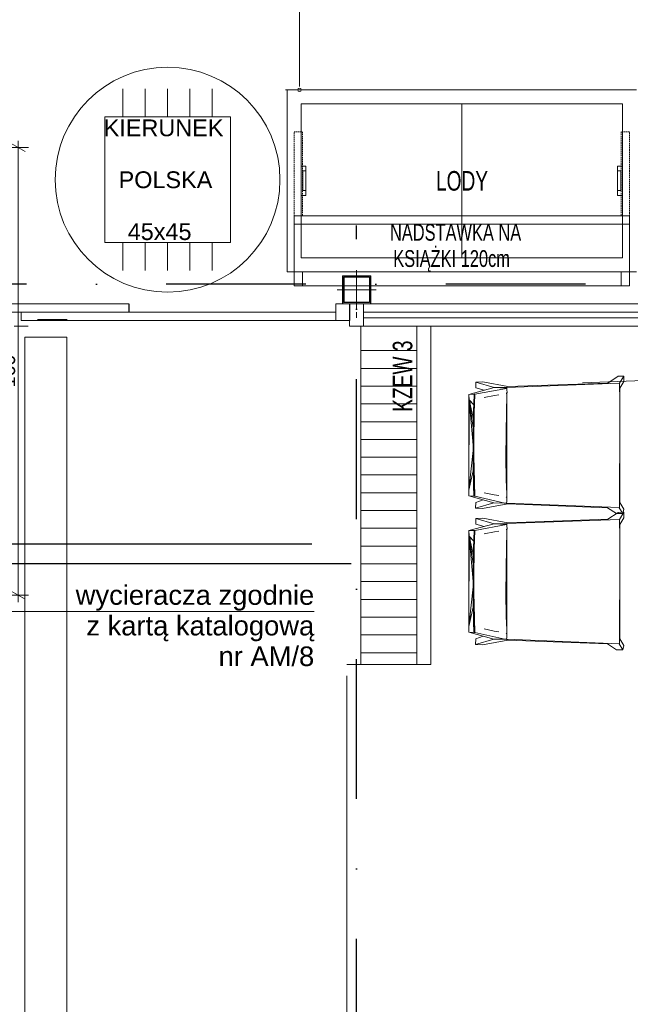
# Model space of a CAD drawing. Header units: millimetres. Extents: x 2016045 to 2079203, y -1576958 to -1542749.
# Tile 21 of 109: x 2035221 to 2037406, y -1569715 to -1566196. Entities that reach past the tile are written whole.
import ezdxf

# ---------------------------------------------------------------- set-up
doc = ezdxf.new("R2010")
doc.units = ezdxf.units.MM
doc.header["$MEASUREMENT"] = 0
for name, pattern in [('ACAD_ISO03W100', [2500, 1250, -1250]), ('DASH', [7.5, 5, -2.5]), ('Dashed', [5644.44, 2822.22, -2822.22]), ('Kropki i Kreski', [335.138881, 176.388884, -88.194442, 0, -70.555556]), ('OSIE', [1000, 500, -250, 0, -250]), ('Wipeout_Contour', [1000, 0, -1000])]:
    doc.linetypes.add(name, pattern=pattern)
for name, color, linetype in [('0 krawęrznik', 7, 'Continuous'), ('MEBLE PKN', 7, 'Continuous'), ('Wymiarowanie', 7, 'Continuous')]:
    doc.layers.add(name, color=color, linetype=linetype)
for name, color, linetype, lineweight, true_color in [('0 krawęrznik_Nr_pióra__12', 7, 'Continuous', 5, 0x9f9f9f), ('a___przekrojowa___0.5_Nr_pióra__160', 7, 'Continuous', 20, 0x020602), ('CHLODNICTWO_Nr_pióra__11', 7, 'Continuous', 5, 0x6d6d6d), ('CHLODNICTWO_Nr_pióra__12', 7, 'Continuous', 5, 0x9f9f9f), ('Defpoints_Nr_pióra__12', 7, 'Continuous', 5, 0x9f9f9f), ('drzwi_Nr_pióra__30', 7, 'Continuous', 13, 0x0322fc), ('MEBLE PKN_Nr_pióra__11', 7, 'Continuous', 5, 0x6d6d6d), ('MEBLE PKN_Nr_pióra__12', 7, 'Continuous', 5, 0x9f9f9f), ('OSIE_Nr_pióra__2', 7, 'Continuous', 25, 0x0322fc), ('Wymiarowanie_Nr_pióra__12', 7, 'Continuous', 5, 0x9f9f9f), ('Wymiarowanie_Nr_pióra__3', 7, 'Continuous', 35, 0x008200), ('Wymiary wew_Nr_pióra__12', 7, 'Continuous', 5, 0x9f9f9f)]:
    doc.layers.add(name, color=color, linetype=linetype, lineweight=lineweight, true_color=true_color)
for name, color, linetype, lineweight in [('a___cienka___0.15_Nr_pióra__241', 7, 'Continuous', 25), ('Budowlane - Opisy_Nr_pióra__1', 7, 'Continuous', 0), ('Budowlane - Opisy_Nr_pióra__7', 7, 'Continuous', 13), ('Defpoints_Nr_pióra__7', 7, 'Continuous', 13), ('Wymiarowanie_Nr_pióra__1', 7, 'Continuous', 0), ('Ściany_Nr_pióra__1', 7, 'Continuous', 0), ('Ściany_Nr_pióra__51', 5, 'Continuous', 13)]:
    doc.layers.add(name, color=color, linetype=linetype, lineweight=lineweight)
doc.styles.add('GENERATED_STYLE_1', font='arial.ttf')
doc.dimstyles.new('GENERATED_STYLE__1', dxfattribs={"dimtxt": 125, "dimasz": 114, "dimexe": 0.18, "dimexo": 0, "dimgap": 0.09, "dimtad": 1, "dimtih": 1, "dimtoh": 1, "dimdec": 0, "dimlfac": 0.1, "dimzin": 0, "dimdsep": 46, "dimtxsty": 'GENERATED_STYLE_1', "dimblk": 'ARROWHEAD_2', "dimblk1": 'ARROWHEAD_2', "dimblk2": 'ARROWHEAD_2', "dimcen": 0.09, "dimclrd": 7, "dimclre": 7, "dimclrt": 7, "dimadec": 4, "dimazin": 0, "dimtfac": 1, "dimtdec": 4, "dimtmove": 0, "dimatfit": 3, "dimfxl": 0, "dimtolj": 1, "dimtzin": 0, "dimarcsym": 0})
doc.dimstyles.new('GENERATED_STYLE__2', dxfattribs={"dimtxt": 125, "dimasz": 114, "dimexe": 0.18, "dimexo": 0, "dimgap": 0.09, "dimtad": 1, "dimdec": 0, "dimlfac": 0.1, "dimzin": 0, "dimdsep": 46, "dimtxsty": 'GENERATED_STYLE_1', "dimblk": 'ARROWHEAD_2', "dimblk1": 'ARROWHEAD_2', "dimblk2": 'ARROWHEAD_2', "dimcen": 0.09, "dimclrd": 7, "dimclre": 7, "dimclrt": 7, "dimadec": 4, "dimazin": 0, "dimtfac": 1, "dimtdec": 4, "dimtmove": 2, "dimatfit": 3, "dimfxl": 0, "dimtolj": 1, "dimtzin": 0, "dimarcsym": 0})
doc.dimstyles.new('GENERATED_STYLE__6', dxfattribs={"dimtxt": 50, "dimasz": 38, "dimexe": 0.18, "dimexo": 0, "dimgap": 0.09, "dimtad": 1, "dimdec": 0, "dimlfac": 0.1, "dimzin": 0, "dimdsep": 46, "dimtxsty": 'GENERATED_STYLE_1', "dimblk": 'ARROWHEAD_2', "dimblk1": 'ARROWHEAD_2', "dimblk2": 'ARROWHEAD_2', "dimcen": 0.09, "dimclrd": 256, "dimclre": 256, "dimclrt": 256, "dimadec": 4, "dimazin": 0, "dimtfac": 1, "dimtdec": 4, "dimtmove": 0, "dimatfit": 3, "dimfxl": 0, "dimtolj": 1, "dimtzin": 0, "dimarcsym": 0})

# ---------------------------------------------------------------- blocks, each defined once
blk = doc.blocks.new('Ściana_21', base_point=(2035239.2, -1567330.9))
at = {"color": 254, "linetype": 'Wipeout_Contour', "lineweight": 0, "ltscale": 10279032.88579547}
blk.add_wipeout([(2035239.2, -1567330.9), (2035239.2, -1570280.9), (2035389.2, -1570280.9), (2035389.2, -1567330.9)], dxfattribs=at).dxf.layer = '0 krawęrznik'
at = {"layer": '0 krawęrznik_Nr_pióra__12', "linetype": 'Continuous', "flags": 128}
for points in [[(2035239.2, -1567330.9), (2035239.2, -1570280.9)], [(2035389.2, -1567330.9), (2035239.2, -1567330.9)], [(2035389.2, -1570280.9), (2035389.2, -1567330.9)]]:
    blk.add_lwpolyline(points, dxfattribs=at)
blk = doc.blocks.new('*D103', base_point=(1682719.6, -1237567.4))
at = {"layer": 'Wymiarowanie_Nr_pióra__1', "linetype": 'Continuous'}
for p, q in [((2037477.4, -1560770.9), (2037702.4, -1560770.9)), ((2037589.9, -1560770.9), (2037589.9, -1567206.9)), ((2037477.4, -1567206.9), (2037702.4, -1567206.9)), ((2037589.9, -1567206.9), (2037589.9, -1567280.3))]:
    blk.add_line(p, q, dxfattribs=at)
at = {"layer": 'Wymiarowanie_Nr_pióra__3', "linetype": 'Continuous'}
for p, q in [((2037664.9, -1560814.2), (2037514.9, -1560727.6)), ((2037514.9, -1567163.6), (2037664.9, -1567250.2))]:
    blk.add_line(p, q, dxfattribs=at)
at = {"layer": 'Wymiarowanie_Nr_pióra__1', "char_height": 125, "attachment_point": 7, "rotation": 90, "style": 'GENERATED_STYLE_1'}
for s, insert in [('\\A1;{\\fArial|b0|i0|c238|p38;10}', (2037564.9, -1560974)), ('\\A1;{\\fArial|b0|i0|c238|p38;643\\fArial|b0|i0|c238|p38;\\A1{\\H.66x;\\S5^  ;}}', (2037567, -1564002.9))]:
    blk.add_mtext(s, dxfattribs=dict(at, insert=insert))
blk = doc.blocks.new('ARROWHEAD_2')
at = {"color": 0, "linetype": 'Continuous', "lineweight": 0}
for p, q in [((-0.378, -0.655), (0.378, 0.655)), ((0, 0), (-1, 0))]:
    blk.add_line(p, q, dxfattribs=at)
blk = doc.blocks.new('*D151', base_point=(1682719.6, -1237567.4))
at = {"layer": 'Wymiarowanie_Nr_pióra__1', "linetype": 'Continuous'}
for p, q in [((2031751.4, -1572444), (2031751.4, -1572219)), ((2041101, -1572444), (2041101, -1572219)), ((2031751.4, -1572331.5), (2041101, -1572331.5))]:
    blk.add_line(p, q, dxfattribs=at)
at = {"layer": 'Wymiarowanie_Nr_pióra__3', "linetype": 'Continuous'}
for p, q in [((2031794.7, -1572256.5), (2031708.1, -1572406.5)), ((2041144.3, -1572256.5), (2041057.7, -1572406.5))]:
    blk.add_line(p, q, dxfattribs=at)
at = {"layer": 'Wymiarowanie_Nr_pióra__1', "insert": (2036283.9, -1572306.5), "char_height": 125, "attachment_point": 7, "style": 'GENERATED_STYLE_1'}
blk.add_mtext('\\A1;{\\fArial|b0|i0|c238|p38;935}', dxfattribs=at)
blk = doc.blocks.new('*D153', base_point=(1682719.6, -1237567.4))
at = {"layer": 'Wymiarowanie_Nr_pióra__1', "linetype": 'Continuous'}
for p, q in [((2023749.9, -1572694), (2023749.9, -1572469)), ((2041502.9, -1572694), (2041502.9, -1572469)), ((2023676.5, -1572581.5), (2023749.9, -1572581.5)), ((2023749.9, -1572581.5), (2041502.9, -1572581.5)), ((2041502.9, -1572581.5), (2041576.2, -1572581.5))]:
    blk.add_line(p, q, dxfattribs=at)
at = {"layer": 'Wymiarowanie_Nr_pióra__3', "linetype": 'Continuous'}
for p, q in [((2023793.2, -1572506.5), (2023706.6, -1572656.5)), ((2041459.6, -1572656.5), (2041546.2, -1572506.5))]:
    blk.add_line(p, q, dxfattribs=at)
at = {"layer": 'Wymiarowanie_Nr_pióra__1', "insert": (2032436.7, -1572556.5), "char_height": 125, "attachment_point": 7, "style": 'GENERATED_STYLE_1'}
blk.add_mtext('\\A1;{\\fArial|b0|i0|c238|p38;1776}', dxfattribs=at)
blk = doc.blocks.new('*D200', base_point=(1682719.6, -1237567.4))
at = {"layer": 'Wymiarowanie_Nr_pióra__12', "linetype": 'Continuous'}
for p, q in [((2035252.7, -1566653), (2035177.7, -1566653)), ((2035240.2, -1566667.4), (2035190.2, -1566638.5)), ((2035215.2, -1566653), (2035215.2, -1566628.5)), ((2035215.2, -1568252.9), (2035215.2, -1566653)), ((2035190.2, -1568238.5), (2035240.2, -1568267.4)), ((2035252.7, -1568252.9), (2035177.7, -1568252.9)), ((2035215.2, -1568277.4), (2035215.2, -1568252.9))]:
    blk.add_line(p, q, dxfattribs=at)
at = {"layer": 'Wymiarowanie_Nr_pióra__12', "insert": (2035205.2, -1567509.9), "char_height": 50, "attachment_point": 7, "rotation": 90, "style": 'GENERATED_STYLE_1'}
blk.add_mtext('\\A1;{\\fArial|b0|i0|c238|p38;160}', dxfattribs=at)

msp = doc.modelspace()

# ---------------------------------------------------------------- hatches: boundary and pattern name
at = {"layer": 'MEBLE PKN_Nr_pióra__12', "linetype": 'Continuous'}
h = msp.add_hatch(dxfattribs=at)
h.set_pattern_fill('ANSI31', color=256, style=0, pattern_type=2)
h.set_pattern_definition([(360, (2098617.87, -1492004.255), (0, 63.5), [])])
h.paths.add_polyline_path([(2036641.4, -1568500.9), (2036641.4, -1567370.9), (2036441.4, -1567370.9), (2036441.4, -1568500.9)])

# ---------------------------------------------------------------- linework, layer by layer
at = {"layer": 'a___przekrojowa___0.5_Nr_pióra__160', "linetype": 'Continuous', "flags": 128}
for points in [[(2036376.9, -1567210.9), (2036476.9, -1567210.9), (2036476.9, -1567110.9), (2036376.9, -1567110.9)], [(2036381.9, -1567205.9), (2036471.9, -1567205.9), (2036471.9, -1567115.9), (2036381.9, -1567115.9)]]:
    msp.add_lwpolyline(points, close=True, dxfattribs=at)
at = {"layer": 'Budowlane - Opisy_Nr_pióra__1', "linetype": 'Continuous'}
for p, q in [((2036907.6, -1568217.6), (2036965.8, -1568140.9)), ((2036965.8, -1568140.9), (2036935.6, -1568232.4)), ((2036965.8, -1568140.9), (2037010, -1568225)), ((2036907.6, -1568217.6), (2036935.6, -1568232.4))]:
    msp.add_line(p, q, dxfattribs=at)
at = {"layer": 'CHLODNICTWO_Nr_pióra__12', "linetype": 'Continuous'}
for p, q in [((2036177.5, -1566446.7), (2037427.5, -1566446.7)), ((2036177.5, -1567096.7), (2036177.5, -1566446.7)), ((2036227.5, -1566496.7), (2037377.5, -1566496.7)), ((2036227.5, -1567046.7), (2036227.5, -1566496.7)), ((2036802.5, -1566496.7), (2036802.5, -1567046.7)), ((2037377.5, -1566496.7), (2037377.5, -1567046.7)), ((2036227.5, -1566718.9), (2036245.1, -1566718.9)), ((2036245.1, -1566718.9), (2036245.1, -1566824.4)), ((2037377.5, -1566718.9), (2037359.9, -1566718.9)), ((2037359.9, -1566718.9), (2037359.9, -1566824.4)), ((2036233.4, -1566736.5), (2036245.1, -1566736.5)), ((2036233.4, -1566806.9), (2036233.4, -1566736.5)), ((2037371.6, -1566736.5), (2037359.9, -1566736.5)), ((2037371.6, -1566806.9), (2037371.6, -1566736.5)), ((2036245.1, -1566824.4), (2036227.5, -1566824.4)), ((2036245.1, -1566806.9), (2036233.4, -1566806.9)), ((2037359.9, -1566806.9), (2037371.6, -1566806.9)), ((2037359.9, -1566824.4), (2037377.5, -1566824.4)), ((2037377.5, -1567046.7), (2036227.5, -1567046.7)), ((2037427.5, -1567096.7), (2036177.5, -1567096.7)), ((2035284.9, -1567268), (2035390.6, -1567268))]:
    msp.add_line(p, q, dxfattribs=at)
at = {"layer": 'CHLODNICTWO_Nr_pióra__12', "linetype": 'DASH'}
for p, q in [((2036202.5, -1566896.7), (2036202.5, -1566596.7)), ((2036202.5, -1566596.7), (2036232.5, -1566596.7)), ((2036232.5, -1566596.7), (2036232.5, -1566896.7)), ((2037402.5, -1566596.7), (2037372.5, -1566596.7)), ((2037372.5, -1566596.7), (2037372.5, -1566896.7)), ((2037402.5, -1566896.7), (2037402.5, -1566596.7))]:
    msp.add_line(p, q, dxfattribs=at)
at = {"layer": 'Defpoints_Nr_pióra__12', "linetype": 'Continuous'}
msp.add_circle((2035750, -1566767.8), 402.2, dxfattribs=at)
at = {"layer": 'Defpoints_Nr_pióra__7', "linetype": 'ACAD_ISO03W100'}
msp.add_line((2036391.4, -1569790.9), (2036391.4, -1567290.9), dxfattribs=at)
at = {"layer": 'drzwi_Nr_pióra__30', "linetype": 'Continuous'}
for p, q in [((2035611.7, -1567210.9), (2034486.7, -1567210.9)), ((2035611.7, -1567240.9), (2035611.7, -1567210.9)), ((2035612.1, -1567210.9), (2035612.1, -1567240.9)), ((2036351.7, -1567210.9), (2036402.1, -1567210.9)), ((2036351.7, -1567270.9), (2036351.7, -1567210.9)), ((2036352.1, -1567270.9), (2036352.1, -1567210.9)), ((2036401, -1567210.9), (2036401, -1567290.9)), ((2036402.1, -1567210.9), (2036402.1, -1567270.9)), ((2036451, -1567290.9), (2036451, -1567210.9)), ((2036451, -1567210.9), (2037601.8, -1567210.9)), ((2036451, -1567210.9), (2036451, -1567290.9)), ((2036351.7, -1567240.9), (2034486.7, -1567240.9)), ((2035226.7, -1567270.9), (2035226.7, -1567240.9)), ((2035227.1, -1567240.9), (2036352.1, -1567240.9)), ((2036352.1, -1567240.9), (2036352.1, -1567270.9)), ((2036401, -1567240.9), (2036401, -1567260.9)), ((2036426.4, -1567240.9), (2036426.4, -1567260.9)), ((2038826.4, -1567240.9), (2036451, -1567240.9)), ((2035201, -1567290.9), (2035251, -1567290.9)), ((2036401.7, -1567270.9), (2035226.7, -1567270.9)), ((2036352.1, -1567270.9), (2035227.1, -1567270.9)), ((2036401, -1567290.9), (2036451, -1567290.9)), ((2036451, -1567260.9), (2038826.4, -1567260.9)), ((2036451, -1567290.9), (2037601.8, -1567290.9))]:
    msp.add_line(p, q, dxfattribs=at)
at = {"layer": 'MEBLE PKN_Nr_pióra__12', "linetype": 'Continuous'}
for p, q in [((2035590, -1566542.8), (2035590, -1566442.8)), ((2035670, -1566542.8), (2035670, -1566442.8)), ((2035750, -1566542.8), (2035750, -1566442.8)), ((2035830, -1566542.8), (2035830, -1566442.8)), ((2035910, -1566542.8), (2035910, -1566442.8)), ((2035525, -1566542.8), (2035525, -1566992.8)), ((2035975, -1566542.8), (2035525, -1566542.8)), ((2035975, -1566992.8), (2035975, -1566542.8)), ((2036202.5, -1566896.7), (2037402.5, -1566896.7)), ((2036202.5, -1567146.7), (2036202.5, -1566896.7)), ((2037402.5, -1567146.7), (2037402.5, -1566896.7)), ((2036202.5, -1566926.7), (2037402.5, -1566926.7)), ((2035525, -1566992.8), (2035975, -1566992.8)), ((2035590, -1566992.8), (2035590, -1567092.8)), ((2035670, -1566992.8), (2035670, -1567092.8)), ((2035750, -1566992.8), (2035750, -1567092.8)), ((2035830, -1566992.8), (2035830, -1567092.8)), ((2035910, -1566992.8), (2035910, -1567092.8)), ((2036232.5, -1567096.7), (2036232.5, -1567146.7)), ((2037372.5, -1567096.7), (2037372.5, -1567146.7)), ((2037402.5, -1567146.7), (2036202.5, -1567146.7)), ((2036441.4, -1568500.9), (2036441.4, -1567290.9)), ((2036641.4, -1568500.9), (2036641.4, -1567290.9)), ((2036691.4, -1568500.9), (2036691.4, -1567290.9)), ((2036691.4, -1568500.9), (2036391.4, -1568500.9))]:
    msp.add_line(p, q, dxfattribs=at)
at = {"layer": 'OSIE_Nr_pióra__2', "linetype": 'OSIE'}
for p, q in [((2036426.5, -1572981.5), (2036426.5, -1566931)), ((2044246, -1567140.9), (2020891.3, -1567140.9))]:
    msp.add_line(p, q, dxfattribs=at)
at = {"layer": 'Wymiary wew_Nr_pióra__12', "linetype": 'Continuous'}
for p, q in [((2036221.8, -1564833.1), (2036221.8, -1566434.2)), ((2036177.5, -1566446.7), (2036171.8, -1566446.7))]:
    msp.add_line(p, q, dxfattribs=at)
msp.add_circle((2036221.8, -1566446.7), 6.25, dxfattribs=at)
at = {"layer": 'Ściany_Nr_pióra__1', "linetype": 'Kropki i Kreski'}
for p, q in [((2036426.4, -1567230.9), (2036426.4, -1567090.9)), ((2036356.4, -1567160.9), (2036496.4, -1567160.9))]:
    msp.add_line(p, q, dxfattribs=at)
at = {"layer": 'Ściany_Nr_pióra__51', "linetype": 'Continuous'}
for p, q in [((2036376.4, -1567110.9), (2036476.4, -1567110.9)), ((2036376.4, -1567210.9), (2036376.4, -1567110.9)), ((2036380.4, -1567114.9), (2036472.4, -1567114.9)), ((2036380.4, -1567206.9), (2036380.4, -1567114.9)), ((2036472.4, -1567114.9), (2036472.4, -1567206.9)), ((2036476.4, -1567110.9), (2036476.4, -1567210.9)), ((2036376.4, -1567210.9), (2036476.4, -1567210.9)), ((2036380.4, -1567206.9), (2036472.4, -1567206.9))]:
    msp.add_line(p, q, dxfattribs=at)

# ---------------------------------------------------------------- block references
at = {"layer": '0 krawęrznik', "color": 253, "lineweight": 5, "true_color": 0x9f9f9f}
msp.add_blockref('Ściana_21', (2035239.2, -1567330.9), dxfattribs=at)

# ---------------------------------------------------------------- texts
at = {"layer": 'CHLODNICTWO_Nr_pióra__11', "linetype": 'Continuous', "attachment_point": 7, "style": 'GENERATED_STYLE_1'}
for s, insert, char_height in [('\\A1;{\\W0.700000x;\\fArial|b0|i0|c238|p38;LODY}', (2036710.2, -1566807.8), 70), ('\\A1;{\\W0.700000x;\\fArial|b0|i0|c238|p38;NADSTAWKA NA}', (2036545.8, -1566986.7), 60), ('\\A1;{\\W0.700000x;\\fArial|b0|i0|c238|p38;KSIĄŻKI 120cm}', (2036557.5, -1567097.3), 60)]:
    msp.add_mtext(s, dxfattribs=dict(at, insert=insert, char_height=char_height))
at = {"layer": 'MEBLE PKN_Nr_pióra__11', "linetype": 'Continuous', "char_height": 60, "attachment_point": 7, "style": 'GENERATED_STYLE_1'}
for s, insert in [('\\A1;{\\fArial|b0|i0|c238|p38;KIERUNEK}', (2035521.5, -1566613.4)), ('\\A1;{\\fArial|b0|i0|c238|p38;POLSKA}', (2035574.8, -1566798.8)), ('\\A1;{\\fArial|b0|i0|c238|p38;45x45}', (2035607.4, -1566984.3))]:
    msp.add_mtext(s, dxfattribs=dict(at, insert=insert))
at = {"layer": 'MEBLE PKN_Nr_pióra__11', "linetype": 'Continuous', "insert": (2036626.6, -1567597.4), "char_height": 70, "attachment_point": 7, "rotation": 90, "style": 'GENERATED_STYLE_1'}
msp.add_mtext('\\A1;{\\W0.700000x;\\fArial|b0|i0|c238|p38;KZEW 3}', dxfattribs=at)

# ---------------------------------------------------------------- dimensions: what is measured, and where the dimension line sits
at = {"layer": 'Wymiarowanie', "linetype": 'Continuous'}
dim = msp.add_linear_dim(base=(2037589.9, -1567206.9), p1=(2039351.4, -1560770.9), p2=(2038780.4, -1567206.9), angle=270, dimstyle='GENERATED_STYLE__2', dxfattribs=at)
dim.commit()
dim.dimension.update_dxf_attribs({"geometry": '*D103', "text_midpoint": (2037502.4, -1563735.4), "dimtype": 160, "text_rotation": 90})

# ---------------------------------------------------------------- wipeouts: each hides what was drawn before it
at = {"color": 254, "linetype": 'Wipeout_Contour', "lineweight": 0, "ltscale": 56551133.88804831}
msp.add_wipeout([(2036852.7, -1567921.6), (2036851.6, -1567941.6), (2036876.6, -1567942.7), (2036966.9, -1567926.3), (2037324.4, -1567940.3), (2037355.9, -1567961.2), (2037378.3, -1567961), (2037382, -1567945.6), (2037367.5, -1567921.5), (2037368.3, -1567513.4), (2037382.8, -1567489.4), (2037382, -1567469.4), (2037362, -1567470.2), (2037325.2, -1567494.5), (2036967.6, -1567507.2), (2036877.4, -1567490.5), (2036852.4, -1567491.6), (2036853.4, -1567511.6), (2036883, -1567520), (2036828.1, -1567535), (2036827.5, -1567898), (2036879.1, -1567912.3)], dxfattribs=at).dxf.layer = 'MEBLE PKN'

# ---------------------------------------------------------------- next in the draw order: linework, layer by layer
at = {"layer": 'Budowlane - Opisy_Nr_pióra__7', "linetype": 'Continuous', "flags": 128}
msp.add_lwpolyline([(2034970.3, -1567929), (2035171.5, -1568311.5), (2036274.7, -1568311.5)], dxfattribs=at)
at = {"layer": 'MEBLE PKN_Nr_pióra__12', "linetype": 'Continuous'}
for p, q in [((2036877.4, -1567490.5), (2036852.4, -1567491.6)), ((2036853.4, -1567511.6), (2036852.4, -1567491.6)), ((2036852.4, -1567491.6), (2036918.2, -1567510.4)), ((2036967.6, -1567507.2), (2036877.4, -1567490.5)), ((2036963.9, -1567510.1), (2037366.5, -1567495)), ((2037325.2, -1567494.5), (2036967.6, -1567507.2)), ((2037235, -1567493.9), (2037637.7, -1567478.8)), ((2037362, -1567470.2), (2037325.2, -1567494.5)), ((2037382, -1567469.4), (2037362, -1567470.2)), ((2037366.5, -1567495), (2037367.1, -1567495)), ((2037382, -1567469.4), (2037366.6, -1567494.8)), ((2037366.6, -1567494.8), (2037367.4, -1567494.8)), ((2037367.1, -1567495), (2037367.4, -1567494.8)), ((2037367.1, -1567495), (2037367.5, -1567558.4)), ((2037367.4, -1567494.8), (2037367.7, -1567558.3)), ((2037382.8, -1567489.4), (2037368.3, -1567513.4)), ((2037382.8, -1567489.4), (2037382, -1567469.4)), ((2036828.1, -1567535), (2036827.5, -1567898)), ((2036918.2, -1567510.4), (2036828.1, -1567535)), ((2036828.1, -1567535), (2036846.7, -1567534.5)), ((2036828.6, -1567555), (2036828.1, -1567535)), ((2036844.8, -1567596.3), (2036846.6, -1567536.3)), ((2036845.4, -1567572.7), (2036846.6, -1567536.3)), ((2036846.6, -1567536.3), (2036846.7, -1567535.8)), ((2036846.7, -1567534.5), (2036848.2, -1567534.4)), ((2036846.7, -1567534.5), (2036846.7, -1567534.9)), ((2036846.7, -1567535.3), (2036846.7, -1567534.9)), ((2036846.7, -1567535.3), (2036846.7, -1567535.8)), ((2036847.5, -1567601.7), (2036849.6, -1567534.4)), ((2036848.2, -1567534.4), (2036849.6, -1567534.4)), ((2036849.6, -1567534.4), (2036962.8, -1567513.6)), ((2036883, -1567520), (2036853.4, -1567511.6)), ((2036964, -1567510), (2036918.2, -1567510.4)), ((2036962.3, -1567513.3), (2036918.2, -1567510.4)), ((2036935.6, -1567537.1), (2036919.1, -1567539.3)), ((2036962.2, -1567532.4), (2036963, -1567531.3)), ((2036962.3, -1567513.3), (2036963.9, -1567510.2)), ((2036963, -1567531.3), (2036964, -1567530)), ((2036964, -1567531.1), (2036963.1, -1567532.7)), ((2036964, -1567510), (2036963.9, -1567510.1)), ((2036963.9, -1567510.1), (2036963.9, -1567510.2)), ((2036963.9, -1567510.2), (2036963.9, -1567517.2)), ((2036963.9, -1567517.2), (2036964.6, -1567530)), ((2036964.3, -1567529.8), (2036964, -1567530)), ((2036964, -1567530), (2036964.3, -1567530)), ((2036964, -1567531.1), (2036964, -1567530)), ((2036964, -1567543.9), (2036964, -1567531.1)), ((2036964.3, -1567530), (2036964.6, -1567530)), ((2037368.3, -1567513.4), (2037367.5, -1567921.5)), ((2036828.1, -1567878), (2036828.6, -1567555)), ((2036844.1, -1567624.1), (2036828.6, -1567555)), ((2036828.6, -1567555), (2036843.5, -1567654.2)), ((2036828.6, -1567555), (2036843.1, -1567716.5)), ((2036828.6, -1567555), (2036845.4, -1567572.7)), ((2036833.1, -1567559.7), (2036833.1, -1567574.8)), ((2036844.8, -1567596.3), (2036845.4, -1567572.7)), ((2036882.8, -1567546.8), (2036919.1, -1567539.3)), ((2036962.3, -1567593.2), (2036964, -1567543.9)), ((2036964.1, -1567557.7), (2036964, -1567543.9)), ((2036964.3, -1567621.3), (2036964.1, -1567557.7)), ((2037367.5, -1567558.4), (2037367.6, -1567622)), ((2037367.7, -1567558.3), (2037367.9, -1567621.9)), ((2036833.1, -1567584.4), (2036833, -1567603.7)), ((2036844.2, -1567616.1), (2036844.8, -1567598.1)), ((2036844.4, -1567615), (2036844.8, -1567598.1)), ((2036844.8, -1567596.3), (2036844.8, -1567597.1)), ((2036844.8, -1567597.1), (2036844.8, -1567597.8)), ((2036844.8, -1567597.8), (2036844.8, -1567598.1)), ((2036846, -1567700.7), (2036847.5, -1567601.7)), ((2036960.9, -1567675.7), (2036962.3, -1567593.2)), ((2036843.4, -1567676.4), (2036844, -1567632.4)), ((2036843.5, -1567654.2), (2036844, -1567632.4)), ((2036844, -1567631.7), (2036844.1, -1567624.1)), ((2036844, -1567631.7), (2036844.2, -1567624.4)), ((2036844, -1567631.7), (2036844, -1567632.2)), ((2036844, -1567632.2), (2036844, -1567632.4)), ((2036844.1, -1567624.1), (2036844.2, -1567616.1)), ((2036844.2, -1567624.4), (2036844.1, -1567624.1)), ((2036844.4, -1567615.1), (2036844.2, -1567616.1)), ((2036844.2, -1567616.1), (2036844.4, -1567615.4)), ((2036844.3, -1567618.2), (2036844.2, -1567616.1)), ((2036844.2, -1567624.4), (2036844.3, -1567618.6)), ((2036844.3, -1567618.2), (2036844.4, -1567616.1)), ((2036844.3, -1567618.6), (2036844.3, -1567618.2)), ((2036844.4, -1567615), (2036844.4, -1567615.1)), ((2036844.4, -1567615.6), (2036844.4, -1567616.1)), ((2036844.4, -1567616.1), (2036844.4, -1567616.1)), ((2036964.3, -1567684.9), (2036964.3, -1567621.3)), ((2037367.6, -1567622), (2037367.7, -1567685.6)), ((2037367.9, -1567621.9), (2037367.9, -1567685.6)), ((2036843.4, -1567676.4), (2036843.5, -1567654.2)), ((2036843.4, -1567679.7), (2036843.4, -1567676.4)), ((2036960.7, -1567758.2), (2036960.9, -1567675.7)), ((2036843.1, -1567697.9), (2036843.4, -1567679.7)), ((2036843.1, -1567698.9), (2036843.1, -1567697.9)), ((2036843.1, -1567697.9), (2036843.3, -1567698)), ((2036843.2, -1567700.2), (2036843.1, -1567697.9)), ((2036843.1, -1567698.9), (2036843.1, -1567715.3)), ((2036843.2, -1567713.5), (2036843.1, -1567698.9)), ((2036843.2, -1567713.5), (2036843.1, -1567715.3)), ((2036843.2, -1567713.5), (2036843.4, -1567679.7)), ((2036843.3, -1567701.4), (2036843.2, -1567700.2)), ((2036843.3, -1567701.4), (2036843.2, -1567713.5)), ((2036846.3, -1567757.8), (2036843.3, -1567701.4)), ((2036843.4, -1567679.7), (2036843.4, -1567679.7)), ((2036846.3, -1567757.8), (2036846, -1567700.7)), ((2036964.2, -1567748.6), (2036964.3, -1567684.9)), ((2037367.7, -1567685.6), (2037367.6, -1567749.3)), ((2037367.9, -1567685.6), (2037367.8, -1567749.3)), ((2036828.1, -1567878), (2036843, -1567735.7)), ((2036843, -1567735.7), (2036843.1, -1567717)), ((2036843, -1567737), (2036843, -1567735.7)), ((2036843, -1567737), (2036843.1, -1567740.9)), ((2036843.1, -1567715.3), (2036843.2, -1567715.4)), ((2036843.1, -1567716.5), (2036843.2, -1567716)), ((2036843.1, -1567716.5), (2036843.1, -1567716.5)), ((2036843.1, -1567717), (2036843.1, -1567716.5)), ((2036843.3, -1567761.3), (2036843.1, -1567716.5)), ((2036843.6, -1567777.8), (2036843.1, -1567716.9)), ((2036843.1, -1567717), (2036843.3, -1567753.5)), ((2036843.3, -1567761.3), (2036843.1, -1567740.9)), ((2036843.2, -1567715.4), (2036843.2, -1567716)), ((2036963.9, -1567812.2), (2036964.2, -1567748.6)), ((2037367.6, -1567749.3), (2037367.3, -1567812.9)), ((2037367.8, -1567749.3), (2037367.5, -1567813)), ((2036843.3, -1567753.5), (2036843.3, -1567754.6)), ((2036843.6, -1567777.9), (2036843.3, -1567754.6)), ((2036843.5, -1567778.6), (2036843.3, -1567761.3)), ((2036843.3, -1567779.6), (2036843.3, -1567761.3)), ((2036843.5, -1567778.6), (2036843.3, -1567779.6)), ((2036843.7, -1567803.2), (2036843.3, -1567779.6)), ((2036843.3, -1567779.6), (2036843.5, -1567780.6)), ((2036843.6, -1567795.5), (2036843.3, -1567779.6)), ((2036846.3, -1567757.8), (2036843.5, -1567778.6)), ((2036843.6, -1567795.5), (2036843.5, -1567778.6)), ((2036846.5, -1567799.7), (2036846.3, -1567757.8)), ((2036961.9, -1567840.7), (2036960.7, -1567758.2)), ((2036843.8, -1567808.7), (2036828.1, -1567878)), ((2036843.6, -1567795.6), (2036843.7, -1567803.2)), ((2036843.7, -1567799), (2036843.6, -1567795.6)), ((2036843.7, -1567799), (2036844.5, -1567840.9)), ((2036843.7, -1567803.2), (2036843.8, -1567808.5)), ((2036843.8, -1567808.5), (2036843.8, -1567808.7)), ((2036843.9, -1567817.2), (2036843.8, -1567808.7)), ((2036849, -1567898.7), (2036846.5, -1567799.7)), ((2036963.5, -1567875.8), (2036963.9, -1567812.2)), ((2037367.3, -1567812.9), (2037366.9, -1567876.5)), ((2037367.5, -1567813), (2037367.1, -1567876.6)), ((2036832.6, -1567834.8), (2036832.6, -1567858.2)), ((2036844.5, -1567840.9), (2036844.5, -1567841.1)), ((2036844.5, -1567841.1), (2036844.5, -1567841.2)), ((2036844.5, -1567841.2), (2036844.5, -1567841.4)), ((2036844.5, -1567841.2), (2036844.5, -1567841.2)), ((2036844.5, -1567841.4), (2036844.5, -1567841.5)), ((2036844.9, -1567861.3), (2036844.5, -1567841.5)), ((2036963.4, -1567890), (2036961.9, -1567840.7)), ((2036827.4, -1567898), (2036828.1, -1567878)), ((2036845, -1567858.4), (2036844.9, -1567861.3)), ((2036844.9, -1567861.3), (2036845, -1567860.3)), ((2036844.9, -1567861.3), (2036845.2, -1567864.9)), ((2036846.1, -1567898.6), (2036844.9, -1567861.3)), ((2036846.1, -1567898.6), (2036845.2, -1567864.9)), ((2036882.1, -1567886.4), (2036918.5, -1567894.1)), ((2036963.3, -1567902.3), (2036963.5, -1567875.8)), ((2037366.9, -1567876.5), (2037366.4, -1567939.9)), ((2037367.1, -1567876.6), (2037366.6, -1567940.1)), ((2036827.4, -1567898), (2036827.5, -1567898)), ((2036846.1, -1567898.6), (2036827.5, -1567898)), ((2036827.5, -1567898), (2036917.5, -1567922.9)), ((2036847.5, -1567898.7), (2036846.1, -1567898.6)), ((2036849, -1567898.7), (2036847.5, -1567898.7)), ((2036957.1, -1567923.4), (2036849, -1567898.7)), ((2036851.6, -1567941.6), (2036852.7, -1567921.6)), ((2036917.5, -1567922.9), (2036851.6, -1567941.6)), ((2036852.7, -1567921.6), (2036879.1, -1567912.3)), ((2036917.5, -1567922.9), (2036954.7, -1567923.4)), ((2036918.5, -1567894.1), (2036935.4, -1567896.5)), ((2036954.7, -1567923.4), (2036962.1, -1567924.6)), ((2036962.1, -1567924.6), (2036957.1, -1567923.4)), ((2036962.1, -1567923.5), (2036957.1, -1567923.4)), ((2036961.5, -1567901.4), (2036963.3, -1567903.5)), ((2036962.1, -1567921.5), (2036962.1, -1567923.5)), ((2036963.3, -1567923.5), (2036962.1, -1567924.6)), ((2036963.3, -1567923.5), (2036962.1, -1567923.5)), ((2036963.3, -1567903.5), (2036962.3, -1567901.2)), ((2036962.4, -1567901.3), (2036963.3, -1567903)), ((2036963.2, -1567916.3), (2036963.1, -1567923.4)), ((2036963.1, -1567923.4), (2036963.3, -1567923.5)), ((2036963.1, -1567923.4), (2037365.7, -1567939.9)), ((2036963.9, -1567903.5), (2036963.2, -1567916.3)), ((2036963.3, -1567903), (2036963.3, -1567902.3)), ((2036963.3, -1567903.5), (2036963.3, -1567903)), ((2036963.3, -1567903.5), (2036963.6, -1567903.7)), ((2036963.9, -1567903.5), (2036963.3, -1567903.5)), ((2036966.9, -1567926.3), (2036963.3, -1567923.5)), ((2036963.6, -1567903.7), (2036963.9, -1567903.5)), ((2037367.5, -1567921.5), (2037382, -1567945.6)), ((2036851.6, -1567941.6), (2036876.6, -1567942.7)), ((2036876.6, -1567942.7), (2036966.9, -1567926.3)), ((2036966.9, -1567926.3), (2037324.4, -1567940.3)), ((2037324.4, -1567940.3), (2037355.9, -1567961.2)), ((2037366.4, -1567939.9), (2037365.7, -1567939.9)), ((2037366.6, -1567940.1), (2037365.8, -1567940.1)), ((2037365.8, -1567940.1), (2037378.3, -1567961)), ((2037366.4, -1567939.9), (2037366.6, -1567940.1))]:
    msp.add_line(p, q, dxfattribs=at)

# ---------------------------------------------------------------- next in the draw order: texts
at = {"layer": 'Budowlane - Opisy_Nr_pióra__7', "linetype": 'Continuous', "insert": (2036274.7, -1568507.1), "char_height": 70, "width": 975.176, "attachment_point": 9, "line_spacing_factor": 0.938201, "style": 'GENERATED_STYLE_1'}
msp.add_mtext('\\A1;{\\fArial|b0|i0|c238|p38;wycieracza zgodnie \\P\\fArial|b0|i0|c238|p38;z kartą katalogową \\P\\fArial|b0|i0|c238|p38;nr AM/8}', dxfattribs=at)

# ---------------------------------------------------------------- next in the draw order: dimensions: what is measured, and where the dimension line sits
at = {"layer": 'Wymiarowanie', "color": 253, "linetype": 'Continuous', "lineweight": 5, "true_color": 0x9f9f9f}
dim = msp.add_linear_dim(base=(2035215.2, -1566653), p1=(2034112.5, -1568252.9), p2=(2034112.5, -1566653), angle=90, dimstyle='GENERATED_STYLE__6', dxfattribs=at)
dim.commit()
dim.dimension.update_dxf_attribs({"geometry": '*D200', "text_midpoint": (2035180.2, -1567453), "dimtype": 160, "text_rotation": 90})

# ---------------------------------------------------------------- next in the draw order: wipeouts: each hides what was drawn before it
at = {"color": 254, "linetype": 'Wipeout_Contour', "lineweight": 0, "ltscale": 56557668.59432726}
msp.add_wipeout([(2036852.7, -1568408.5), (2036851.6, -1568428.5), (2036876.6, -1568429.7), (2036966.9, -1568413.3), (2037324.4, -1568427.2), (2037355.9, -1568448.2), (2037378.3, -1568448), (2037382, -1568432.6), (2037367.5, -1568408.5), (2037368.3, -1568000.4), (2037382.8, -1567976.4), (2037382, -1567956.3), (2037362, -1567957.2), (2037325.2, -1567981.5), (2036967.6, -1567994.2), (2036877.4, -1567977.5), (2036852.4, -1567978.5), (2036853.4, -1567998.5), (2036883, -1568007), (2036828.1, -1568022), (2036827.5, -1568385), (2036879.1, -1568399.3)], dxfattribs=at).dxf.layer = 'MEBLE PKN'

# ---------------------------------------------------------------- next in the draw order: linework, layer by layer
at = {"layer": 'a___cienka___0.15_Nr_pióra__241', "linetype": 'Dashed', "flags": 128}
for points in [[(2041221, -1567310.9), (2041221, -1568140.9), (2031631.7, -1568140.9), (2031631.7, -1567310.9)], [(2041151, -1567310.9), (2041151, -1568070.9), (2031701.7, -1568070.9), (2031701.7, -1567310.9)]]:
    msp.add_lwpolyline(points, dxfattribs=at)
at = {"layer": 'MEBLE PKN_Nr_pióra__12', "linetype": 'Continuous'}
for p, q in [((2037362, -1567957.2), (2037325.2, -1567981.5)), ((2037382, -1567956.3), (2037362, -1567957.2)), ((2037382, -1567956.3), (2037366.6, -1567981.8)), ((2037382, -1567945.6), (2037378.3, -1567961)), ((2037382.8, -1567976.4), (2037382, -1567956.3)), ((2036877.4, -1567977.5), (2036852.4, -1567978.5)), ((2036853.4, -1567998.5), (2036852.4, -1567978.5)), ((2036852.4, -1567978.5), (2036918.2, -1567997.4)), ((2036967.6, -1567994.2), (2036877.4, -1567977.5)), ((2036963.9, -1567997.1), (2037366.5, -1567982)), ((2037325.2, -1567981.5), (2036967.6, -1567994.2)), ((2037378.3, -1567961), (2037355.9, -1567961.2)), ((2037366.5, -1567982), (2037367.1, -1567982)), ((2037366.6, -1567981.8), (2037367.4, -1567981.8)), ((2037367.1, -1567982), (2037367.4, -1567981.8)), ((2037367.1, -1567982), (2037367.5, -1568045.4)), ((2037367.4, -1567981.8), (2037367.7, -1568045.3)), ((2037382.8, -1567976.4), (2037368.3, -1568000.4)), ((2036828.1, -1568022), (2036827.5, -1568385)), ((2036918.2, -1567997.4), (2036828.1, -1568022)), ((2036828.1, -1568022), (2036846.7, -1568021.4)), ((2036828.6, -1568042), (2036828.1, -1568022)), ((2036844.8, -1568083.3), (2036846.6, -1568023.3)), ((2036845.4, -1568059.7), (2036846.6, -1568023.3)), ((2036846.6, -1568023.3), (2036846.7, -1568022.8)), ((2036846.7, -1568021.4), (2036848.2, -1568021.4)), ((2036846.7, -1568021.4), (2036846.7, -1568021.9)), ((2036846.7, -1568022.2), (2036846.7, -1568021.9)), ((2036846.7, -1568022.2), (2036846.7, -1568022.8)), ((2036847.5, -1568088.7), (2036849.6, -1568021.4)), ((2036848.2, -1568021.4), (2036849.6, -1568021.4)), ((2036849.6, -1568021.4), (2036962.8, -1568000.6)), ((2036883, -1568007), (2036853.4, -1567998.5)), ((2036882.8, -1568033.8), (2036919.1, -1568026.2)), ((2036964, -1567997), (2036918.2, -1567997.4)), ((2036962.3, -1568000.3), (2036918.2, -1567997.4)), ((2036935.6, -1568024.1), (2036919.1, -1568026.2)), ((2036962.2, -1568019.3), (2036963, -1568018.3)), ((2036962.3, -1568000.3), (2036963.9, -1567997.2)), ((2036962.3, -1568080.2), (2036964, -1568030.9)), ((2036963, -1568018.3), (2036964, -1568017)), ((2036964, -1568018.1), (2036963.1, -1568019.7)), ((2036964, -1567997), (2036963.9, -1567997.1)), ((2036963.9, -1567997.1), (2036963.9, -1567997.2)), ((2036963.9, -1567997.2), (2036963.9, -1568004.2)), ((2036963.9, -1568004.2), (2036964.6, -1568017)), ((2036964.3, -1568016.8), (2036964, -1568017)), ((2036964, -1568017), (2036964.3, -1568017)), ((2036964, -1568018.1), (2036964, -1568017)), ((2036964, -1568030.9), (2036964, -1568018.1)), ((2036964.1, -1568044.7), (2036964, -1568030.9)), ((2036964.3, -1568017), (2036964.6, -1568017)), ((2037368.3, -1568000.4), (2037367.5, -1568408.5)), ((2036828.1, -1568365), (2036828.6, -1568042)), ((2036844.1, -1568111.1), (2036828.6, -1568042)), ((2036828.6, -1568042), (2036843.5, -1568141.2)), ((2036828.6, -1568042), (2036843.1, -1568203.5)), ((2036828.6, -1568042), (2036845.4, -1568059.7)), ((2036833.1, -1568046.7), (2036833.1, -1568061.7)), ((2036844.8, -1568083.3), (2036845.4, -1568059.7)), ((2036964.3, -1568108.2), (2036964.1, -1568044.7)), ((2037367.5, -1568045.4), (2037367.6, -1568109)), ((2037367.7, -1568045.3), (2037367.9, -1568108.9)), ((2036833.1, -1568071.4), (2036833, -1568090.7)), ((2036844.2, -1568103.1), (2036844.8, -1568085.1)), ((2036844.4, -1568102), (2036844.8, -1568085.1)), ((2036844.8, -1568083.3), (2036844.8, -1568084)), ((2036844.8, -1568084), (2036844.8, -1568084.7)), ((2036844.8, -1568084.7), (2036844.8, -1568085.1)), ((2036846, -1568187.7), (2036847.5, -1568088.7)), ((2036960.9, -1568162.7), (2036962.3, -1568080.2)), ((2036843.4, -1568163.4), (2036844, -1568119.4)), ((2036843.5, -1568141.2), (2036844, -1568119.4)), ((2036844, -1568118.6), (2036844.1, -1568111.1)), ((2036844, -1568118.6), (2036844.2, -1568111.4)), ((2036844, -1568118.6), (2036844, -1568119.2)), ((2036844, -1568119.2), (2036844, -1568119.4)), ((2036844.1, -1568111.1), (2036844.2, -1568103.1)), ((2036844.2, -1568111.4), (2036844.1, -1568111.1)), ((2036844.4, -1568102.1), (2036844.2, -1568103.1)), ((2036844.2, -1568103.1), (2036844.4, -1568102.4)), ((2036844.3, -1568105.2), (2036844.2, -1568103.1)), ((2036844.2, -1568111.4), (2036844.3, -1568105.6)), ((2036844.3, -1568105.2), (2036844.4, -1568103.1)), ((2036844.3, -1568105.6), (2036844.3, -1568105.2)), ((2036844.4, -1568102), (2036844.4, -1568102.1)), ((2036844.4, -1568102.6), (2036844.4, -1568103.1)), ((2036844.4, -1568103.1), (2036844.4, -1568103.1)), ((2036964.3, -1568171.9), (2036964.3, -1568108.2)), ((2037367.6, -1568109), (2037367.7, -1568172.6)), ((2037367.9, -1568108.9), (2037367.9, -1568172.6)), ((2036843.1, -1568184.8), (2036843.4, -1568166.7)), ((2036843.2, -1568200.5), (2036843.4, -1568166.7)), ((2036843.4, -1568163.4), (2036843.5, -1568141.2)), ((2036843.4, -1568166.6), (2036843.4, -1568163.4)), ((2036843.4, -1568166.6), (2036843.4, -1568166.7)), ((2036960.7, -1568245.2), (2036960.9, -1568162.7)), ((2036843, -1568222.7), (2036843.1, -1568204)), ((2036843.1, -1568185.8), (2036843.1, -1568184.8)), ((2036843.1, -1568184.8), (2036843.3, -1568185)), ((2036843.2, -1568187.2), (2036843.1, -1568184.8)), ((2036843.1, -1568185.8), (2036843.1, -1568202.3)), ((2036843.2, -1568200.5), (2036843.1, -1568185.8)), ((2036843.2, -1568200.5), (2036843.1, -1568202.3)), ((2036843.1, -1568202.3), (2036843.2, -1568202.4)), ((2036843.1, -1568203.5), (2036843.2, -1568203)), ((2036843.1, -1568203.5), (2036843.1, -1568203.5)), ((2036843.1, -1568204), (2036843.1, -1568203.5)), ((2036843.3, -1568248.2), (2036843.1, -1568203.5)), ((2036843.6, -1568264.8), (2036843.1, -1568203.9)), ((2036843.1, -1568204), (2036843.3, -1568240.4)), ((2036843.3, -1568188.3), (2036843.2, -1568187.2)), ((2036843.3, -1568188.3), (2036843.2, -1568200.5)), ((2036843.2, -1568202.4), (2036843.2, -1568203)), ((2036846.3, -1568244.8), (2036843.3, -1568188.3)), ((2036846.3, -1568244.8), (2036846, -1568187.7)), ((2036964.2, -1568235.6), (2036964.3, -1568171.9)), ((2037367.7, -1568172.6), (2037367.6, -1568236.3)), ((2037367.9, -1568172.6), (2037367.8, -1568236.3)), ((2036828.1, -1568365), (2036843, -1568222.7)), ((2036843, -1568224), (2036843, -1568222.7)), ((2036843, -1568224), (2036843.1, -1568227.9)), ((2036843.3, -1568248.2), (2036843.1, -1568227.9)), ((2036843.3, -1568240.4), (2036843.3, -1568241.6)), ((2036843.6, -1568264.8), (2036843.3, -1568241.6)), ((2036963.9, -1568299.2), (2036964.2, -1568235.6)), ((2037367.6, -1568236.3), (2037367.3, -1568299.9)), ((2037367.8, -1568236.3), (2037367.5, -1568300)), ((2036843.5, -1568265.6), (2036843.3, -1568248.2)), ((2036843.3, -1568266.6), (2036843.3, -1568248.2)), ((2036843.5, -1568265.6), (2036843.3, -1568266.6)), ((2036843.7, -1568290.2), (2036843.3, -1568266.6)), ((2036843.3, -1568266.6), (2036843.5, -1568267.5)), ((2036843.6, -1568282.5), (2036843.3, -1568266.6)), ((2036846.3, -1568244.8), (2036843.5, -1568265.6)), ((2036843.6, -1568282.5), (2036843.5, -1568265.6)), ((2036846.5, -1568286.7), (2036846.3, -1568244.8)), ((2036961.9, -1568327.7), (2036960.7, -1568245.2)), ((2036843.8, -1568295.7), (2036828.1, -1568365)), ((2036843.6, -1568282.6), (2036843.7, -1568290.2)), ((2036843.7, -1568286), (2036843.6, -1568282.6)), ((2036843.7, -1568286), (2036844.5, -1568327.9)), ((2036843.7, -1568290.2), (2036843.8, -1568295.5)), ((2036843.8, -1568295.5), (2036843.8, -1568295.7)), ((2036843.9, -1568304.1), (2036843.8, -1568295.7)), ((2036849, -1568385.7), (2036846.5, -1568286.7)), ((2036963.5, -1568362.8), (2036963.9, -1568299.2)), ((2037367.3, -1568299.9), (2037366.9, -1568363.5)), ((2037367.5, -1568300), (2037367.1, -1568363.6)), ((2036832.6, -1568321.8), (2036832.6, -1568345.1)), ((2036844.5, -1568327.9), (2036844.5, -1568328.1)), ((2036844.5, -1568328.1), (2036844.5, -1568328.2)), ((2036844.5, -1568328.2), (2036844.5, -1568328.4)), ((2036844.5, -1568328.2), (2036844.5, -1568328.2)), ((2036844.5, -1568328.4), (2036844.5, -1568328.5)), ((2036844.9, -1568348.3), (2036844.5, -1568328.5)), ((2036845, -1568345.4), (2036844.9, -1568348.3)), ((2036844.9, -1568348.3), (2036845, -1568347.3)), ((2036963.4, -1568377), (2036961.9, -1568327.7)), ((2036827.4, -1568385), (2036828.1, -1568365)), ((2036844.9, -1568348.3), (2036845.2, -1568351.9)), ((2036846.1, -1568385.6), (2036844.9, -1568348.3)), ((2036846.1, -1568385.6), (2036845.2, -1568351.9)), ((2036882.1, -1568373.3), (2036918.5, -1568381.1)), ((2036918.5, -1568381.1), (2036935.4, -1568383.5)), ((2036963.3, -1568389.2), (2036963.5, -1568362.8)), ((2037366.9, -1568363.5), (2037366.4, -1568426.9)), ((2037367.1, -1568363.6), (2037366.6, -1568427.1)), ((2036827.4, -1568385), (2036827.5, -1568385)), ((2036846.1, -1568385.6), (2036827.5, -1568385)), ((2036827.5, -1568385), (2036917.5, -1568409.9)), ((2036847.5, -1568385.7), (2036846.1, -1568385.6)), ((2036849, -1568385.7), (2036847.5, -1568385.7)), ((2036957.1, -1568410.4), (2036849, -1568385.7)), ((2036851.6, -1568428.5), (2036852.7, -1568408.5)), ((2036917.5, -1568409.9), (2036851.6, -1568428.5)), ((2036852.7, -1568408.5), (2036879.1, -1568399.3)), ((2036876.6, -1568429.7), (2036966.9, -1568413.3)), ((2036917.5, -1568409.9), (2036954.7, -1568410.4)), ((2036954.7, -1568410.4), (2036962.1, -1568411.5)), ((2036962.1, -1568411.5), (2036957.1, -1568410.4)), ((2036962.1, -1568410.5), (2036957.1, -1568410.4)), ((2036961.5, -1568388.4), (2036962.4, -1568389.4)), ((2036962.1, -1568408.5), (2036962.1, -1568410.5)), ((2036963.3, -1568410.5), (2036962.1, -1568411.5)), ((2036963.3, -1568410.5), (2036962.1, -1568410.5)), ((2036963.3, -1568390.4), (2036962.3, -1568388.1)), ((2036962.4, -1568388.2), (2036963.3, -1568390)), ((2036962.4, -1568389.4), (2036963.3, -1568390.4)), ((2036963.2, -1568403.3), (2036963.1, -1568410.4)), ((2036963.1, -1568410.4), (2036963.3, -1568410.5)), ((2036963.1, -1568410.4), (2037365.7, -1568426.9)), ((2036963.9, -1568390.5), (2036963.2, -1568403.3)), ((2036963.3, -1568390), (2036963.3, -1568389.2)), ((2036963.3, -1568390.4), (2036963.3, -1568390)), ((2036963.3, -1568390.4), (2036963.6, -1568390.7)), ((2036963.9, -1568390.5), (2036963.3, -1568390.4)), ((2036966.9, -1568413.3), (2036963.3, -1568410.5)), ((2036963.6, -1568390.7), (2036963.9, -1568390.5)), ((2036966.9, -1568413.3), (2037324.4, -1568427.2)), ((2037367.5, -1568408.5), (2037382, -1568432.6)), ((2036851.6, -1568428.5), (2036876.6, -1568429.7)), ((2037324.4, -1568427.2), (2037355.9, -1568448.2)), ((2037378.3, -1568448), (2037355.9, -1568448.2)), ((2037366.4, -1568426.9), (2037365.7, -1568426.9)), ((2037366.6, -1568427.1), (2037365.8, -1568427.1)), ((2037365.8, -1568427.1), (2037378.3, -1568448)), ((2037366.4, -1568426.9), (2037366.6, -1568427.1)), ((2037382, -1568432.6), (2037378.3, -1568448))]:
    msp.add_line(p, q, dxfattribs=at)

# ---------------------------------------------------------------- next in the draw order: dimensions: what is measured, and where the dimension line sits
at = {"layer": 'Wymiarowanie', "linetype": 'Continuous'}
dim = msp.add_linear_dim(base=(2041502.9, -1572581.5), p1=(2023749.9, -1567330.9), p2=(2041502.9, -1567330.9), text='1776', dimstyle='GENERATED_STYLE__1', dxfattribs=at)
dim.commit()
dim.dimension.update_dxf_attribs({"geometry": '*D153', "text_midpoint": (2032626.4, -1572494), "dimtype": 160})
dim = msp.add_linear_dim(base=(2041101, -1572331.5), p1=(2031751.4, -1567330.9), p2=(2041101, -1567330.9), dimstyle='GENERATED_STYLE__1', dxfattribs=at)
dim.commit()
dim.dimension.update_dxf_attribs({"geometry": '*D151', "text_midpoint": (2036426.2, -1572244), "dimtype": 160})

doc.saveas('drawing.dxf')
